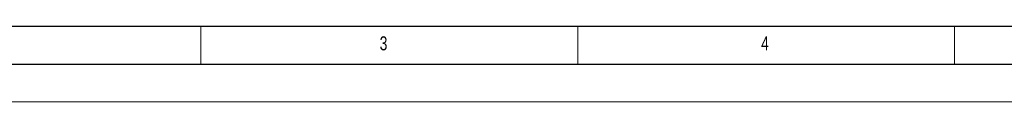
# Model space of a CAD drawing. Header units: millimetres. Extents: x 0 to 594, y 0 to 420.
# Tile 2 of 43: x 78 to 209, y 0 to 10. Entities that reach past the tile are written whole.
import ezdxf

# ---------------------------------------------------------------- set-up
doc = ezdxf.new("R2010")
doc.units = ezdxf.units.MM
doc.layers.add('FORMAT', color=7, linetype='Continuous')
doc.styles.add('SLDTEXTSTYLE0', font='TXT', dxfattribs={"width": 0.75})

msp = doc.modelspace()

# ---------------------------------------------------------------- linework, layer by layer
at = {"color": 7, "linetype": 'Continuous', "lineweight": 18}
for p, q in [((102, 10), (102, 5)), ((152, 10), (152, 5)), ((202, 10), (202, 5)), ((0, 0), (594, 0))]:
    msp.add_line(p, q, dxfattribs=at)
at = {"layer": 'FORMAT'}
for p, q in [((20, 10), (584, 10)), ((15, 5), (589, 5))]:
    msp.add_line(p, q, dxfattribs=at)

# ---------------------------------------------------------------- texts
at = {"layer": 'FORMAT', "char_height": 1.852, "attachment_point": 1, "style": 'SLDTEXTSTYLE0'}
for s, insert in [('3', (125.713, 8.668)), ('4', (176.326, 8.668))]:
    msp.add_mtext(s, dxfattribs=dict(at, insert=insert))

doc.saveas('drawing.dxf')
